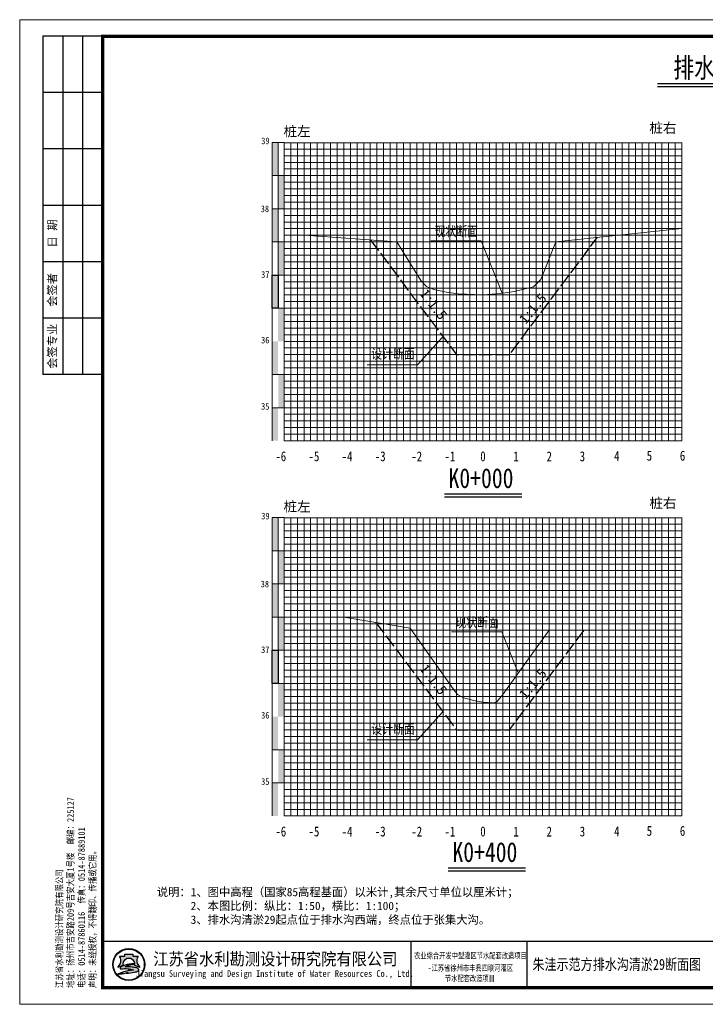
# Model space of a CAD drawing. Extents: x 464172 to 473094, y 3847158 to 3855433.
# Tile 95 of 98: x 471223 to 471430, y 3853735 to 3854032. Entities that reach past the tile are written whole.
import ezdxf
from ezdxf.enums import TextEntityAlignment as Align

# ---------------------------------------------------------------- set-up
doc = ezdxf.new("R2010")
doc.units = 0
doc.linetypes.add('4415', pattern=[5, 4, -1])
doc.layers.get('0').update_dxf_attribs({"linetype": 'CONTINUOUS'})
for name, color, linetype, lineweight in [('2', 61, 'CONTINUOUS', 30), ('3', 8, 'CONTINUOUS', 5), ('文字', 7, 'CONTINUOUS', 15)]:
    doc.layers.add(name, color=color, linetype=linetype, lineweight=lineweight)
for name, color, linetype in [('DIMTEX', 7, 'CONTINUOUS'), ('DMX', 1, 'CONTINUOUS'), ('断面', 7, 'CONTINUOUS')]:
    doc.layers.add(name, color=color, linetype=linetype)
doc.styles.add('-仿宋_GB2312', font='FangSong_GB2312.ttf')
doc.styles.add('STYLE2', font='txt', dxfattribs={"width": 0.8})
doc.styles.add('仿宋', font='FangSong_GB2312.ttf', dxfattribs={"width": 0.8})
doc.styles.add('仿宋体', font='FangSong_GB2312.ttf', dxfattribs={"width": 0.8})
doc.styles.add('宋体', font='txt')
doc.styles.add('等线体', font='simhei.ttf')

# ---------------------------------------------------------------- blocks, each defined once
blk = doc.blocks.new('TK')
h = blk.add_hatch(color=152)
h.dxf.hatch_style = 1
h.paths.add_polyline_path([(37.76634519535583, 12, 1), (28.08865389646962, 12, 1)])
h.paths.add_polyline_path([(37.60348109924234, 12, 1), (28.2515179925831, 12, 1)], flags=16)
h = blk.add_hatch(color=152)
h.dxf.hatch_style = 1
edge = h.paths.add_edge_path()
edge.add_arc((34.80941884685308, 9.57513306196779), 1.461698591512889, 43.31770961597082, 70.37003522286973)
edge.add_arc((33.42980450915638, 5.707128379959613), 5.568375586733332, 70.37003522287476, 84.52854590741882)
edge.add_arc((32.84297213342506, -0.4193509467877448), 11.72289597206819, 84.5285459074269, 95.17746754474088)
edge.add_arc((32.98455917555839, 9.871856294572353), 1.831337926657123, 111.7965680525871, 130.9174013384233, ccw=False)
edge.add_arc((34.88031159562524, 5.13131362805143), 6.936886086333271, 98.84274785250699, 111.79656805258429, ccw=False)
edge.add_arc((35.94667124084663, -1.723120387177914), 13.873772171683, 95.21036804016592, 98.84274785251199, ccw=False)
edge.add_ellipse((32.92749954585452, 12.29239219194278), major_axis=(-1.773815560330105, 0), ratio=0.8776980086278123, start_angle=172.6538623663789, end_angle=176.9129867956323)
edge.add_arc((34.51986391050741, 1.961408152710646), 10.24870363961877, 88.99992913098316, 98.52267106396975)
edge.add_arc((34.12653419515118, 4.586133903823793), 7.594670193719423, 98.5226710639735, 116.8491039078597)
edge.add_arc((31.25213164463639, 10.26438648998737), 1.230336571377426, 116.8491039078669, 139.2900683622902)
edge.add_arc((30.4676556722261, 10.93937889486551), 0.1954369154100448, 139.2900683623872, 263.050638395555)
edge.add_arc((30.65080526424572, 12.44199033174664), 1.70916902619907, 263.0506383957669, 272.136251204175)
edge.add_arc((31.81845295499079, -18.86063964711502), 29.61523112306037, 88.46268833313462, 92.13625120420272, ccw=False)
edge.add_arc((32.47617160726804, 5.646726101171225), 5.099041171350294, 68.07113774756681, 88.46268833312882, ccw=False)
edge.add_arc((36.58583429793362, -10.91731876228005), 21.4080615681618, 95.91294384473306, 98.79521578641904)
edge.add_arc((35.21854840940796, -2.080308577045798), 12.46590188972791, 98.79521578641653, 117.8496747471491)
edge.add_arc((93.71745628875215, -228.4932874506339), 245.9934265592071, 104.7703900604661, 105.15790668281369, ccw=False)
edge.add_line((31.00239690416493, 9.371353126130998), (30.1988762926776, 9.045501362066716))
edge.add_arc((51.56004769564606, -88.12407086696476), 99.48982566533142, 100.90627282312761, 102.39834375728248, ccw=False)
edge.add_line((32.73627937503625, 9.568770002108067), (32.12568198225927, 9.380185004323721))
edge.add_arc((29.81630978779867, 37.97211086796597), 28.68503833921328, 274.6177604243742, 279.6944367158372)
edge.add_arc((33.87653895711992, 14.20489681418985), 4.573507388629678, 279.694436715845, 287.6119267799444)
edge.add_arc((34.76080719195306, 11.41934212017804), 1.650966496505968, 287.6119267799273, 311.5140981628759)
edge.add_arc((35.67269695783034, 10.38914913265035), 0.2751610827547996, 311.5140981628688, 403.3177096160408)
edge = h.paths.add_edge_path()
edge.add_arc((37.34861352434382, 13.13700107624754), 2.066422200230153, 138.9741968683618, 204.1180883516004, ccw=False)
edge.add_line((35.78967558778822, 14.49339822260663), (34.09257231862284, 14.49339822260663))
edge.add_line((34.09257231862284, 14.49339822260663), (34.09257231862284, 15.08006279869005))
edge.add_line((34.09257231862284, 15.08006279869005), (31.76242677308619, 15.08006279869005))
edge.add_line((31.76242677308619, 15.08006279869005), (31.76242677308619, 14.49339822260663))
edge.add_line((31.76242677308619, 14.49339822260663), (30.06532350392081, 14.49339822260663))
edge.add_arc((28.50638556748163, 13.13700107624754), 2.066422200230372, -24.118088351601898, 41.0258031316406, ccw=False)
edge.add_arc((26.96985351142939, 13.82490731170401), 3.749914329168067, 314.34412131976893, 335.8819116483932, ccw=False)
edge.add_arc((28.92445619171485, 14.17747440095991), 3.106664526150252, 282.3877277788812, 290.1465811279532)
edge.add_arc((25.86021252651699, 22.52986678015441), 12.00340818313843, 290.1465811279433, 296.6495194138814)
edge.add_ellipse((32.92749954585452, 12.29239219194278), major_axis=(-1.773815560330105, 0), ratio=0.8776980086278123, start_angle=176.9129867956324, end_angle=378.37473811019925, ccw=False)
edge.add_ellipse((32.92749954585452, 12.29239219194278), major_axis=(-1.773815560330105, 0), ratio=0.8776980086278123, start_angle=172.653862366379, end_angle=176.9129867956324, ccw=False)
edge.add_ellipse((32.92749954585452, 12.29239219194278), major_axis=(-1.773815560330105, 0), ratio=0.8776980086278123, start_angle=161.6252618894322, end_angle=172.653862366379, ccw=False)
edge.add_arc((39.99478656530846, 22.52986678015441), 12.00340818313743, 243.3504805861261, 249.853418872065)
edge.add_arc((36.93054290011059, 14.17747440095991), 3.106664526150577, 249.8534188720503, 257.61227222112)
edge.add_arc((38.88514558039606, 13.82490731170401), 3.74991432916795, 204.1180883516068, 225.6558786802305, ccw=False)
at = {"lineweight": 0}
for p, q in [((0, 0), (0, 297)), ((0, 297), (420, 297)), ((420, 0), (0, 0))]:
    blk.add_line(p, q, dxfattribs=at)
for p, q in [((25, 292), (7, 292)), ((7, 292), (7, 190)), ((13, 292), (13, 190)), ((19, 292), (19, 190)), ((25, 275), (7, 275)), ((25, 258), (7, 258)), ((25, 241), (7, 241)), ((25, 224), (7, 224)), ((25, 207), (7, 207)), ((25, 190), (7, 190)), ((118, 19), (118, 5)), ((153, 19), (153, 5))]:
    blk.add_line(p, q)
at = {"lineweight": 0, "const_width": 1}
blk.add_lwpolyline([(25, 292), (415, 292), (415, 5), (25, 5)], close=True, dxfattribs=at)
at = {"lineweight": 0, "const_width": 0.4}
blk.add_lwpolyline([(415, 19), (25, 19)], dxfattribs=at)
at = {"color": 152}
for points in [[(31.24412181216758, 11.80161767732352, -0.02838203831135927), (29.99446309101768, 11.26089254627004, -0.03386732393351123), (29.59091690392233, 11.14313846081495, 0.09425397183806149), (30.39241989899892, 12.29262248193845, 0.2921547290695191), (30.06532350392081, 14.49339822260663), (31.76242677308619, 14.49339822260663), (31.76242677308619, 15.08006279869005), (34.09257231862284, 15.08006279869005), (34.09257231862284, 14.49339822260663), (35.78967558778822, 14.49339822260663, 0.29215472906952), (35.46257919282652, 12.29262248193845, 0.09425397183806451), (36.2640821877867, 11.14313846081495, -0.03386732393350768), (35.86053600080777, 11.26089254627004, -0.02838203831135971), (34.61087727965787, 11.80161767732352)], [(34.69874112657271, 12.20855064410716, 0.04157472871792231), (33.0009984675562, 12.09693843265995, 0.08013502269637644), (30.6964595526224, 11.36209164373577, 0.09823132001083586), (30.31951032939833, 11.06684867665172, 0.599439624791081), (30.44400935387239, 10.74537776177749, 0.03966424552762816), (30.71451621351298, 10.73400916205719, -0.01603031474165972), (32.61296833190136, 10.7439319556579, -0.08921046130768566), (34.38043466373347, 10.37684270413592, 0.01257694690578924), (33.31247064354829, 10.23900867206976, 0.08333285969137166), (29.39506013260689, 8.941746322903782, -0.001690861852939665), (31.00239690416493, 9.371353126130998), (30.1988762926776, 9.045501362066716, -0.006510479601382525), (32.73627937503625, 9.568770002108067), (32.12568198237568, 9.380185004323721, 0.02215480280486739), (34.64668864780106, 9.696699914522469, 0.03456031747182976), (35.26033732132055, 9.845760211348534, 0.1046726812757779), (35.85507491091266, 10.18311053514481, 0.4234638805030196), (35.87289335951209, 10.57792154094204, 0.1185893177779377), (35.30046801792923, 10.95188049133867, 0.06185687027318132), (33.96074808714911, 11.25013348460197, 0.04649815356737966), (31.78508714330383, 11.25571519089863, -0.08362449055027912), (32.30456102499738, 11.57226833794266, -0.05658197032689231), (33.81395195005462, 11.9857476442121, -0.01585057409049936), (34.68675527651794, 12.09332510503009)]]:
    blk.add_lwpolyline(points, format="xyb", dxfattribs=at)
for radius in [4.838845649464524, 4.675981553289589]:
    blk.add_circle((32.92749954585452, 12), radius, dxfattribs=at)
blk.add_arc((34.88031159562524, 5.13131362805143), 6.936886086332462, 98.84274785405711, 111.7965680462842, dxfattribs=at)
for start_param, end_param in [(2.820892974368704, 6.603884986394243), (3.013378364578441, 3.087714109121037)]:
    blk.add_ellipse((32.92749954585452, 12.29239219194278), major_axis=(-1.773815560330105, 0), ratio=0.8776980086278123, start_param=start_param, end_param=end_param, dxfattribs=at)
at = {"style": '宋体'}
for s, height, width, p in [('江苏省水利勘测设计研究院有限公司', 3.75, 0.9, (77.12731924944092, 13.75084589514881)), ('农业综合开发中型灌区节水配套改造项目', 1.8, 0.75, (136, 14.74047347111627)), ('-江苏省徐州市丰县四联河灌区', 1.8, 0.75, (136, 11.02926161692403)), ('Jiangsu Surveying and Design Institute of Water Resources Co., Ltd.', 2, 0.8, (76.9551912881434, 9.01340379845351)), ('节水配套改造项目', 1.8, 0.75, (135.8399052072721, 7.880905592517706))]:
    blk.add_text(s, height=height, dxfattribs=dict(at, width=width)).set_placement(p, align=Align.MIDDLE)
at = {"rotation": 90}
for s, insert, char_height, attachment_point, style in [('日 期', (10, 232.5), 2.5, 5, '宋体'), ('会签者', (10, 215.5), 2.5, 5, '宋体'), ('会签专业', (10, 198.5), 2.5, 5, '宋体'), ('江苏省水利勘测设计研究院有限公司\\P地址：扬州市吉安路209号吉安大厦1号楼  邮编：225127\\P电话：0514-87860116  传真：0514-87889101\\P声明：未经授权，不得翻印、传播或它用。', (23.29513194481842, 4.918324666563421), 2, 7, '仿宋')]:
    blk.add_mtext(s, dxfattribs=dict(at, insert=insert, char_height=char_height, attachment_point=attachment_point, style=style))

msp = doc.modelspace()

# ---------------------------------------------------------------- hatches: boundary and pattern name
at = {"linetype": 'Continuous'}
for points in [[(471299.5492075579, 3853995.29161377), (471301.3492075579, 3853995.29161377), (471301.3492075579, 3853985.29161377), (471299.5492075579, 3853985.29161377)], [(471301.3492075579, 3853985.29161377), (471303.149207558, 3853985.29161377), (471303.149207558, 3853975.29161377), (471301.3492075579, 3853975.29161377)], [(471299.5492075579, 3853975.29161377), (471301.3492075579, 3853975.29161377), (471301.3492075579, 3853965.29161377), (471299.5492075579, 3853965.29161377)], [(471301.3492075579, 3853965.29161377), (471303.149207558, 3853965.29161377), (471303.149207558, 3853955.29161377), (471301.3492075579, 3853955.29161377)], [(471299.5492075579, 3853955.29161377), (471301.3492075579, 3853955.29161377), (471301.3492075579, 3853945.29161377), (471299.5492075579, 3853945.29161377)], [(471301.3492075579, 3853945.29161377), (471303.149207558, 3853945.29161377), (471303.149207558, 3853935.29161377), (471301.3492075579, 3853935.29161377)], [(471299.5492075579, 3853935.29161377), (471301.3492075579, 3853935.29161377), (471301.3492075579, 3853925.29161377), (471299.5492075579, 3853925.29161377)], [(471301.3555683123, 3853925.316338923), (471303.1555683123, 3853925.316338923), (471303.1555683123, 3853915.316338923), (471301.3555683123, 3853915.316338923)], [(471299.5492075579, 3853915.287549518), (471301.3492075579, 3853915.287549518), (471301.3492075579, 3853905.287549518), (471299.5492075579, 3853905.287549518)], [(471299.5492075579, 3853882.128739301), (471301.3492075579, 3853882.128739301), (471301.3492075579, 3853872.128739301), (471299.5492075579, 3853872.128739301)], [(471301.3492075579, 3853872.128739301), (471303.149207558, 3853872.128739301), (471303.149207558, 3853862.128739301), (471301.3492075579, 3853862.128739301)], [(471299.5492075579, 3853862.128739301), (471301.3492075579, 3853862.128739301), (471301.3492075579, 3853852.128739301), (471299.5492075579, 3853852.128739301)], [(471301.3492075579, 3853852.128739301), (471303.149207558, 3853852.128739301), (471303.149207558, 3853842.128739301), (471301.3492075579, 3853842.128739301)], [(471299.5492075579, 3853842.128739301), (471301.3492075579, 3853842.128739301), (471301.3492075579, 3853832.128739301), (471299.5492075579, 3853832.128739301)], [(471301.3492075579, 3853832.128739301), (471303.149207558, 3853832.128739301), (471303.149207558, 3853822.128739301), (471301.3492075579, 3853822.128739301)], [(471299.5492075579, 3853822.128739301), (471301.3492075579, 3853822.128739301), (471301.3492075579, 3853812.128739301), (471299.5492075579, 3853812.128739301)], [(471301.3555683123, 3853812.153464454), (471303.1555683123, 3853812.153464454), (471303.1555683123, 3853802.153464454), (471301.3555683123, 3853802.153464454)], [(471299.5492075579, 3853802.124675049), (471301.3492075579, 3853802.124675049), (471301.3492075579, 3853792.124675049), (471299.5492075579, 3853792.124675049)]]:
    msp.add_hatch(color=7, dxfattribs=at).paths.add_polyline_path(points)

# ---------------------------------------------------------------- linework, layer by layer
at = {"color": 1, "linetype": '4415', "lineweight": 30, "flags": 128}
for points in [[(471329.2246792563, 3853965.857651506), (471355.149207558, 3853931.29161377), (471371.1492075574, 3853931.29161377), (471397.6349218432, 3853966.605899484)], [(471330.8590717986, 3853850.51558698), (471355.149207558, 3853818.128739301), (471371.1492075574, 3853818.128739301), (471393.6492075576, 3853848.128739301)]]:
    msp.add_lwpolyline(points, dxfattribs=at)
at = {"linetype": 'Continuous', "lineweight": 20, "flags": 128}
for points in [[(471368.9223848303, 3853949.866594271), (471362.5764469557, 3853965.641624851), (471347.425057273, 3853965.615312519)], [(471350.9350518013, 3853936.572218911), (471343.3648900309, 3853928.237761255), (471328.2135003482, 3853928.211448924)], [(471373.8015523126, 3853835.276805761), (471368.8032696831, 3853847.701771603), (471353.6518800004, 3853847.675459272)], [(471350.9350518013, 3853823.409344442), (471343.3648900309, 3853815.074886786), (471328.2135003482, 3853815.048574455)]]:
    msp.add_lwpolyline(points, dxfattribs=at)
at = {"linetype": 'Continuous', "flags": 128}
for points in [[(471299.5492075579, 3853955.29161377), (471301.3492075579, 3853955.29161377), (471301.3492075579, 3853945.29161377), (471299.5492075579, 3853945.29161377)], [(471299.5492075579, 3853842.128739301), (471301.3492075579, 3853842.128739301), (471301.3492075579, 3853832.128739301), (471299.5492075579, 3853832.128739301)]]:
    msp.add_lwpolyline(points, close=True, dxfattribs=at)
at = {"layer": '2', "color": 7, "lineweight": 15}
for points in [[(471303.1492075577, 3853995.225513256), (471423.1492075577, 3853995.225513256)], [(471313.1492075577, 3853995.29161377), (471313.1492075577, 3853905.29161377)], [(471323.1492075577, 3853995.29161377), (471323.1492075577, 3853905.29161377)], [(471333.1492075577, 3853995.29161377), (471333.1492075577, 3853905.29161377)], [(471343.1492075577, 3853995.29161377), (471343.1492075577, 3853905.29161377)], [(471373.1492075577, 3853995.29161377), (471373.1492075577, 3853905.29161377)], [(471383.1492075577, 3853995.29161377), (471383.1492075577, 3853905.29161377)], [(471393.1492075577, 3853995.29161377), (471393.1492075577, 3853905.29161377)], [(471403.1492075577, 3853995.29161377), (471403.1492075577, 3853905.29161377)], [(471413.1492075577, 3853995.29161377), (471413.1492075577, 3853905.29161377)], [(471423.1492075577, 3853995.29161377), (471423.1492075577, 3853905.29161377)], [(471303.1492075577, 3853985.29161377), (471423.1492075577, 3853985.29161377)], [(471303.1492075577, 3853975.29161377), (471423.1492075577, 3853975.29161377)], [(471303.1492075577, 3853965.29161377), (471423.1492075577, 3853965.29161377)], [(471303.1492075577, 3853955.29161377), (471423.1492075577, 3853955.29161377)], [(471303.1492075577, 3853935.29161377), (471423.1492075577, 3853935.29161377)], [(471303.1492075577, 3853905.29161377), (471423.1492075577, 3853905.29161377)], [(471303.1492075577, 3853882.062638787), (471423.1492075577, 3853882.062638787)], [(471313.1492075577, 3853882.128739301), (471313.1492075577, 3853792.128739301)], [(471323.1492075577, 3853882.128739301), (471323.1492075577, 3853792.128739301)], [(471333.1492075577, 3853882.128739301), (471333.1492075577, 3853792.128739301)], [(471343.1492075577, 3853882.128739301), (471343.1492075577, 3853792.128739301)], [(471373.1492075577, 3853882.128739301), (471373.1492075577, 3853792.128739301)], [(471383.1492075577, 3853882.128739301), (471383.1492075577, 3853792.128739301)], [(471393.1492075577, 3853882.128739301), (471393.1492075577, 3853792.128739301)], [(471403.1492075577, 3853882.128739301), (471403.1492075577, 3853792.128739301)], [(471413.1492075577, 3853882.128739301), (471413.1492075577, 3853792.128739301)], [(471423.1492075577, 3853882.128739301), (471423.1492075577, 3853792.128739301)], [(471303.1492075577, 3853872.128739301), (471423.1492075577, 3853872.128739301)], [(471303.1492075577, 3853862.128739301), (471423.1492075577, 3853862.128739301)], [(471303.1492075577, 3853852.128739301), (471423.1492075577, 3853852.128739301)], [(471303.1492075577, 3853842.128739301), (471423.1492075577, 3853842.128739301)], [(471303.1492075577, 3853822.128739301), (471423.1492075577, 3853822.128739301)], [(471303.1492075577, 3853792.128739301), (471423.1492075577, 3853792.128739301)]]:
    msp.add_lwpolyline(points, dxfattribs=at)
at = {"layer": '2', "color": 3, "lineweight": 15}
for points in [[(471363.1492075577, 3853995.29161377), (471363.1492075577, 3853905.29161377)], [(471363.1492075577, 3853882.128739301), (471363.1492075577, 3853792.128739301)]]:
    msp.add_lwpolyline(points, dxfattribs=at)
at = {"layer": '2', "color": 7, "lineweight": 15, "flags": 128}
for points in [[(471303.1492075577, 3853945.29161377), (471423.1492075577, 3853945.29161377)], [(471303.1492075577, 3853832.128739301), (471423.1492075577, 3853832.128739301)]]:
    msp.add_lwpolyline(points, dxfattribs=at)
at = {"layer": '2', "color": 0, "lineweight": 15}
for points in [[(471303.1492075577, 3853925.29161377), (471423.1492075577, 3853925.29161377)], [(471303.1492075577, 3853915.29161377), (471423.1492075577, 3853915.29161377)], [(471303.1492075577, 3853812.128739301), (471423.1492075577, 3853812.128739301)], [(471303.1492075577, 3853802.128739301), (471423.1492075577, 3853802.128739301)]]:
    msp.add_lwpolyline(points, dxfattribs=at)
at = {"layer": '3', "lineweight": 5}
for points in [[(471305.1492075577, 3853995.29161377), (471305.1492075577, 3853905.29161377)], [(471307.1492075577, 3853995.29161377), (471307.1492075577, 3853905.29161377)], [(471309.1492075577, 3853995.29161377), (471309.1492075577, 3853905.29161377)], [(471311.1492075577, 3853995.29161377), (471311.1492075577, 3853905.29161377)], [(471315.1492075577, 3853995.29161377), (471315.1492075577, 3853905.29161377)], [(471317.1492075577, 3853995.29161377), (471317.1492075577, 3853905.29161377)], [(471319.1492075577, 3853995.29161377), (471319.1492075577, 3853905.29161377)], [(471321.1492075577, 3853995.29161377), (471321.1492075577, 3853905.29161377)], [(471325.1492075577, 3853995.29161377), (471325.1492075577, 3853905.29161377)], [(471327.1492075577, 3853995.29161377), (471327.1492075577, 3853905.29161377)], [(471329.1492075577, 3853995.29161377), (471329.1492075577, 3853905.29161377)], [(471331.1492075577, 3853995.29161377), (471331.1492075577, 3853905.29161377)], [(471335.1492075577, 3853995.29161377), (471335.1492075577, 3853905.29161377)], [(471337.1492075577, 3853995.29161377), (471337.1492075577, 3853905.29161377)], [(471339.1492075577, 3853995.29161377), (471339.1492075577, 3853905.29161377)], [(471341.1492075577, 3853995.29161377), (471341.1492075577, 3853905.29161377)], [(471345.1492075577, 3853995.29161377), (471345.1492075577, 3853905.29161377)], [(471347.1492075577, 3853995.29161377), (471347.1492075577, 3853905.29161377)], [(471349.1492075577, 3853995.29161377), (471349.1492075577, 3853905.29161377)], [(471351.1492075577, 3853995.29161377), (471351.1492075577, 3853905.29161377)], [(471355.1492075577, 3853995.29161377), (471355.1492075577, 3853905.29161377)], [(471357.1492075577, 3853995.29161377), (471357.1492075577, 3853905.29161377)], [(471359.1492075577, 3853995.29161377), (471359.1492075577, 3853905.29161377)], [(471361.1492075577, 3853995.29161377), (471361.1492075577, 3853905.29161377)], [(471365.1492075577, 3853995.29161377), (471365.1492075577, 3853905.29161377)], [(471367.1492075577, 3853995.29161377), (471367.1492075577, 3853905.29161377)], [(471369.1492075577, 3853995.29161377), (471369.1492075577, 3853905.29161377)], [(471371.1492075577, 3853995.29161377), (471371.1492075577, 3853905.29161377)], [(471375.1492075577, 3853995.29161377), (471375.1492075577, 3853905.29161377)], [(471377.1492075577, 3853995.29161377), (471377.1492075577, 3853905.29161377)], [(471379.1492075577, 3853995.29161377), (471379.1492075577, 3853905.29161377)], [(471381.1492075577, 3853995.29161377), (471381.1492075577, 3853905.29161377)], [(471385.1492075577, 3853995.29161377), (471385.1492075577, 3853905.29161377)], [(471387.1492075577, 3853995.29161377), (471387.1492075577, 3853905.29161377)], [(471389.1492075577, 3853995.29161377), (471389.1492075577, 3853905.29161377)], [(471391.1492075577, 3853995.29161377), (471391.1492075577, 3853905.29161377)], [(471395.1492075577, 3853995.29161377), (471395.1492075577, 3853905.29161377)], [(471397.1492075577, 3853995.29161377), (471397.1492075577, 3853905.29161377)], [(471399.1492075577, 3853995.29161377), (471399.1492075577, 3853905.29161377)], [(471401.1492075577, 3853995.29161377), (471401.1492075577, 3853905.29161377)], [(471405.1492075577, 3853995.29161377), (471405.1492075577, 3853905.29161377)], [(471407.1492075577, 3853995.29161377), (471407.1492075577, 3853905.29161377)], [(471409.1492075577, 3853995.29161377), (471409.1492075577, 3853905.29161377)], [(471411.1492075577, 3853995.29161377), (471411.1492075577, 3853905.29161377)], [(471415.1492075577, 3853995.29161377), (471415.1492075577, 3853905.29161377)], [(471417.1492075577, 3853995.29161377), (471417.1492075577, 3853905.29161377)], [(471419.1492075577, 3853995.29161377), (471419.1492075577, 3853905.29161377)], [(471421.1492075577, 3853995.29161377), (471421.1492075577, 3853905.29161377)], [(471303.1492075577, 3853993.29161377), (471423.1492075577, 3853993.29161377)], [(471303.1492075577, 3853991.29161377), (471423.1492075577, 3853991.29161377)], [(471303.1492075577, 3853989.29161377), (471423.1492075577, 3853989.29161377)], [(471303.1492075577, 3853987.29161377), (471423.1492075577, 3853987.29161377)], [(471303.1492075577, 3853983.29161377), (471423.1492075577, 3853983.29161377)], [(471303.1492075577, 3853981.29161377), (471423.1492075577, 3853981.29161377)], [(471303.1492075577, 3853979.29161377), (471423.1492075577, 3853979.29161377)], [(471303.1492075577, 3853977.29161377), (471423.1492075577, 3853977.29161377)], [(471303.1492075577, 3853973.29161377), (471423.1492075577, 3853973.29161377)], [(471303.1492075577, 3853971.29161377), (471423.1492075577, 3853971.29161377)], [(471303.1492075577, 3853969.29161377), (471423.1492075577, 3853969.29161377)], [(471303.1492075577, 3853967.29161377), (471423.1492075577, 3853967.29161377)], [(471303.1492075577, 3853963.29161377), (471423.1492075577, 3853963.29161377)], [(471303.1492075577, 3853961.29161377), (471423.1492075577, 3853961.29161377)], [(471303.1492075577, 3853959.29161377), (471423.1492075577, 3853959.29161377)], [(471303.1492075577, 3853957.29161377), (471423.1492075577, 3853957.29161377)], [(471303.1492075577, 3853953.29161377), (471423.1492075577, 3853953.29161377)], [(471303.1492075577, 3853951.29161377), (471423.1492075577, 3853951.29161377)], [(471303.1492075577, 3853949.29161377), (471423.1492075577, 3853949.29161377)], [(471303.1492075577, 3853947.29161377), (471423.1492075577, 3853947.29161377)], [(471303.1492075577, 3853943.29161377), (471423.1492075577, 3853943.29161377)], [(471303.1492075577, 3853941.29161377), (471423.1492075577, 3853941.29161377)], [(471303.1492075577, 3853939.29161377), (471423.1492075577, 3853939.29161377)], [(471303.1492075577, 3853937.29161377), (471423.1492075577, 3853937.29161377)], [(471303.1492075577, 3853933.29161377), (471423.1492075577, 3853933.29161377)], [(471303.1492075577, 3853931.29161377), (471423.1492075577, 3853931.29161377)], [(471303.1492075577, 3853929.29161377), (471423.1492075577, 3853929.29161377)], [(471303.1492075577, 3853927.29161377), (471423.1492075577, 3853927.29161377)], [(471303.1492075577, 3853923.29161377), (471423.1492075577, 3853923.29161377)], [(471303.1492075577, 3853921.29161377), (471423.1492075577, 3853921.29161377)], [(471303.1492075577, 3853919.29161377), (471423.1492075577, 3853919.29161377)], [(471303.1492075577, 3853917.29161377), (471423.1492075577, 3853917.29161377)], [(471303.1492075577, 3853913.29161377), (471423.1492075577, 3853913.29161377)], [(471303.1492075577, 3853911.29161377), (471423.1492075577, 3853911.29161377)], [(471303.1492075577, 3853909.29161377), (471423.1492075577, 3853909.29161377)], [(471303.1492075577, 3853907.29161377), (471423.1492075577, 3853907.29161377)], [(471305.1492075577, 3853882.128739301), (471305.1492075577, 3853792.128739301)], [(471307.1492075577, 3853882.128739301), (471307.1492075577, 3853792.128739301)], [(471309.1492075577, 3853882.128739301), (471309.1492075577, 3853792.128739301)], [(471311.1492075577, 3853882.128739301), (471311.1492075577, 3853792.128739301)], [(471315.1492075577, 3853882.128739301), (471315.1492075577, 3853792.128739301)], [(471317.1492075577, 3853882.128739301), (471317.1492075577, 3853792.128739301)], [(471319.1492075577, 3853882.128739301), (471319.1492075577, 3853792.128739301)], [(471321.1492075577, 3853882.128739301), (471321.1492075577, 3853792.128739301)], [(471325.1492075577, 3853882.128739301), (471325.1492075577, 3853792.128739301)], [(471327.1492075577, 3853882.128739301), (471327.1492075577, 3853792.128739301)], [(471329.1492075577, 3853882.128739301), (471329.1492075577, 3853792.128739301)], [(471331.1492075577, 3853882.128739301), (471331.1492075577, 3853792.128739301)], [(471335.1492075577, 3853882.128739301), (471335.1492075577, 3853792.128739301)], [(471337.1492075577, 3853882.128739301), (471337.1492075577, 3853792.128739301)], [(471339.1492075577, 3853882.128739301), (471339.1492075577, 3853792.128739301)], [(471341.1492075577, 3853882.128739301), (471341.1492075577, 3853792.128739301)], [(471345.1492075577, 3853882.128739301), (471345.1492075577, 3853792.128739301)], [(471347.1492075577, 3853882.128739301), (471347.1492075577, 3853792.128739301)], [(471349.1492075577, 3853882.128739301), (471349.1492075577, 3853792.128739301)], [(471351.1492075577, 3853882.128739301), (471351.1492075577, 3853792.128739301)], [(471355.1492075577, 3853882.128739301), (471355.1492075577, 3853792.128739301)], [(471357.1492075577, 3853882.128739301), (471357.1492075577, 3853792.128739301)], [(471359.1492075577, 3853882.128739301), (471359.1492075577, 3853792.128739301)], [(471361.1492075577, 3853882.128739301), (471361.1492075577, 3853792.128739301)], [(471365.1492075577, 3853882.128739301), (471365.1492075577, 3853792.128739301)], [(471367.1492075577, 3853882.128739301), (471367.1492075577, 3853792.128739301)], [(471369.1492075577, 3853882.128739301), (471369.1492075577, 3853792.128739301)], [(471371.1492075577, 3853882.128739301), (471371.1492075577, 3853792.128739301)], [(471375.1492075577, 3853882.128739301), (471375.1492075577, 3853792.128739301)], [(471377.1492075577, 3853882.128739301), (471377.1492075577, 3853792.128739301)], [(471379.1492075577, 3853882.128739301), (471379.1492075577, 3853792.128739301)], [(471381.1492075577, 3853882.128739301), (471381.1492075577, 3853792.128739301)], [(471385.1492075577, 3853882.128739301), (471385.1492075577, 3853792.128739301)], [(471387.1492075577, 3853882.128739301), (471387.1492075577, 3853792.128739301)], [(471389.1492075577, 3853882.128739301), (471389.1492075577, 3853792.128739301)], [(471391.1492075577, 3853882.128739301), (471391.1492075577, 3853792.128739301)], [(471395.1492075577, 3853882.128739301), (471395.1492075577, 3853792.128739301)], [(471397.1492075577, 3853882.128739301), (471397.1492075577, 3853792.128739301)], [(471399.1492075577, 3853882.128739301), (471399.1492075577, 3853792.128739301)], [(471401.1492075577, 3853882.128739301), (471401.1492075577, 3853792.128739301)], [(471405.1492075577, 3853882.128739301), (471405.1492075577, 3853792.128739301)], [(471407.1492075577, 3853882.128739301), (471407.1492075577, 3853792.128739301)], [(471409.1492075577, 3853882.128739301), (471409.1492075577, 3853792.128739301)], [(471411.1492075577, 3853882.128739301), (471411.1492075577, 3853792.128739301)], [(471415.1492075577, 3853882.128739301), (471415.1492075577, 3853792.128739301)], [(471417.1492075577, 3853882.128739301), (471417.1492075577, 3853792.128739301)], [(471419.1492075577, 3853882.128739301), (471419.1492075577, 3853792.128739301)], [(471421.1492075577, 3853882.128739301), (471421.1492075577, 3853792.128739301)], [(471303.1492075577, 3853880.128739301), (471423.1492075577, 3853880.128739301)], [(471303.1492075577, 3853878.128739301), (471423.1492075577, 3853878.128739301)], [(471303.1492075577, 3853876.128739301), (471423.1492075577, 3853876.128739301)], [(471303.1492075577, 3853874.128739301), (471423.1492075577, 3853874.128739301)], [(471303.1492075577, 3853870.128739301), (471423.1492075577, 3853870.128739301)], [(471303.1492075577, 3853868.128739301), (471423.1492075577, 3853868.128739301)], [(471303.1492075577, 3853866.128739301), (471423.1492075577, 3853866.128739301)], [(471303.1492075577, 3853864.128739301), (471423.1492075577, 3853864.128739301)], [(471303.1492075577, 3853860.128739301), (471423.1492075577, 3853860.128739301)], [(471303.1492075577, 3853858.128739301), (471423.1492075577, 3853858.128739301)], [(471303.1492075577, 3853856.128739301), (471423.1492075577, 3853856.128739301)], [(471303.1492075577, 3853854.128739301), (471423.1492075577, 3853854.128739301)], [(471303.1492075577, 3853850.128739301), (471423.1492075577, 3853850.128739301)], [(471303.1492075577, 3853848.128739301), (471423.1492075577, 3853848.128739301)], [(471303.1492075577, 3853846.128739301), (471423.1492075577, 3853846.128739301)], [(471303.1492075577, 3853844.128739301), (471423.1492075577, 3853844.128739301)], [(471303.1492075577, 3853840.128739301), (471423.1492075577, 3853840.128739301)], [(471303.1492075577, 3853838.128739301), (471423.1492075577, 3853838.128739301)], [(471303.1492075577, 3853836.128739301), (471423.1492075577, 3853836.128739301)], [(471303.1492075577, 3853834.128739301), (471423.1492075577, 3853834.128739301)], [(471303.1492075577, 3853830.128739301), (471423.1492075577, 3853830.128739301)], [(471303.1492075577, 3853828.128739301), (471423.1492075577, 3853828.128739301)], [(471303.1492075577, 3853826.128739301), (471423.1492075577, 3853826.128739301)], [(471303.1492075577, 3853824.128739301), (471423.1492075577, 3853824.128739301)], [(471303.1492075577, 3853820.128739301), (471423.1492075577, 3853820.128739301)], [(471303.1492075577, 3853818.128739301), (471423.1492075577, 3853818.128739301)], [(471303.1492075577, 3853816.128739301), (471423.1492075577, 3853816.128739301)], [(471303.1492075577, 3853814.128739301), (471423.1492075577, 3853814.128739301)], [(471303.1492075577, 3853810.128739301), (471423.1492075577, 3853810.128739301)], [(471303.1492075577, 3853808.128739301), (471423.1492075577, 3853808.128739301)], [(471303.1492075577, 3853806.128739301), (471423.1492075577, 3853806.128739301)], [(471303.1492075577, 3853804.128739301), (471423.1492075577, 3853804.128739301)], [(471303.1492075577, 3853800.128739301), (471423.1492075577, 3853800.128739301)], [(471303.1492075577, 3853798.128739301), (471423.1492075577, 3853798.128739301)], [(471303.1492075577, 3853796.128739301), (471423.1492075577, 3853796.128739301)], [(471303.1492075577, 3853794.128739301), (471423.1492075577, 3853794.128739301)]]:
    msp.add_lwpolyline(points, dxfattribs=at)
at = {"layer": '3', "color": 0, "lineweight": 5}
for points in [[(471353.1492075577, 3853995.29161377), (471353.1492075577, 3853905.29161377)], [(471299.5492075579, 3853925.29161377), (471423.1492075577, 3853925.29161377)], [(471299.5492075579, 3853915.29161377), (471423.1492075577, 3853915.29161377)], [(471353.1492075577, 3853882.128739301), (471353.1492075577, 3853792.128739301)], [(471299.5492075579, 3853812.128739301), (471423.1492075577, 3853812.128739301)], [(471299.5492075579, 3853802.128739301), (471423.1492075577, 3853802.128739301)]]:
    msp.add_lwpolyline(points, dxfattribs=at)
at = {"layer": 'DIMTEX', "linetype": 'Continuous'}
for p, q in [((471415.8158197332, 3854012.141603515), (471487.1074948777, 3854012.141603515)), ((471351.4920727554, 3853888.353957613), (471374.8371580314, 3853888.353957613)), ((471352.6584723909, 3853775.551942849), (471376.0035576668, 3853775.551942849))]:
    msp.add_line(p, q, dxfattribs=at)
at = {"layer": 'DIMTEX', "color": 1, "linetype": 'Continuous'}
for p, q in [((471415.8363125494, 3854013.104045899), (471487.1074948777, 3854013.104045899)), ((471351.5125645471, 3853889.316351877), (471374.8371580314, 3853889.316351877)), ((471352.6789641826, 3853776.514337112), (471376.0035576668, 3853776.514337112))]:
    msp.add_line(p, q, dxfattribs=at)
at = {"layer": 'DMX', "color": 7, "linetype": 'Continuous', "lineweight": 15, "flags": 128}
for points in [[(471309.1492075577, 3853967.29161377), (471337.1492075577, 3853965.29161377), (471344.4008604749, 3853953.617618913), (471346.0943008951, 3853951.886600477), (471348.3513864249, 3853950.902553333), (471352.1641324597, 3853950.109990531), (471355.6261659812, 3853949.649881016), (471363.1492075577, 3853949.29161377), (471368.5824882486, 3853949.71918011), (471372.5455396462, 3853950.373874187), (471378.3523368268, 3853951.712988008), (471380.5868765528, 3853953.974691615), (471385.1492075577, 3853965.29161377), (471423.1492075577, 3853969.29161377)], [(471321.1492075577, 3853852.128739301), (471341.1492075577, 3853848.80603101), (471354.1505298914, 3853830.454744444), (471355.5052822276, 3853828.723726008), (471357.3109506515, 3853827.739678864), (471360.3611474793, 3853826.947116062), (471363.1307742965, 3853826.487006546), (471366.4146501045, 3853826.291522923)], [(471366.4146501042, 3853826.291522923), (471367.311710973, 3853826.550113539), (471369.0993427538, 3853828.811817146), (471383.1492075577, 3853848.128739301), (471405.1492075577, 3853848.128739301)]]:
    msp.add_lwpolyline(points, dxfattribs=at)
at = {"layer": '断面', "color": 3, "lineweight": 15}
for points in [[(471303.1492075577, 3853995.29161377), (471299.5492075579, 3853995.29161377)], [(471299.5492075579, 3853995.29161377), (471299.5492075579, 3853905.29161377)], [(471301.3492075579, 3853995.29161377), (471301.3492075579, 3853945.29161377)], [(471303.1492075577, 3853995.29161377), (471303.1492075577, 3853905.29161377)], [(471303.1492075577, 3853985.29161377), (471299.5492075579, 3853985.29161377)], [(471303.1492075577, 3853975.29161377), (471299.5492075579, 3853975.29161377)], [(471303.1492075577, 3853965.29161377), (471299.5492075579, 3853965.29161377)], [(471303.1492075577, 3853955.29161377), (471299.5492075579, 3853955.29161377)], [(471299.5492075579, 3853945.29161377), (471303.1492075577, 3853945.29161377)], [(471303.1492075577, 3853882.128739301), (471299.5492075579, 3853882.128739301)], [(471299.5492075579, 3853882.128739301), (471299.5492075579, 3853792.128739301)], [(471301.3492075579, 3853882.128739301), (471301.3492075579, 3853832.128739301)], [(471303.1492075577, 3853882.128739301), (471303.1492075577, 3853792.128739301)], [(471303.1492075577, 3853872.128739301), (471299.5492075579, 3853872.128739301)], [(471303.1492075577, 3853862.128739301), (471299.5492075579, 3853862.128739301)], [(471303.1492075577, 3853852.128739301), (471299.5492075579, 3853852.128739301)], [(471303.1492075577, 3853842.128739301), (471299.5492075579, 3853842.128739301)], [(471299.5492075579, 3853832.128739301), (471303.1492075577, 3853832.128739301)]]:
    msp.add_lwpolyline(points, dxfattribs=at)
at = {"layer": '断面', "color": 7, "lineweight": 15}
for points in [[(471303.1492075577, 3853945.29161377), (471423.1492075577, 3853945.29161377)], [(471303.1492075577, 3853832.128739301), (471423.1492075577, 3853832.128739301)]]:
    msp.add_lwpolyline(points, dxfattribs=at)

# ---------------------------------------------------------------- block references
at = {"layer": '断面'}
msp.add_blockref('TK', (471223.36593485, 3853735.320539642), dxfattribs=at)

# ---------------------------------------------------------------- texts
at = {"style": '等线体'}
for s, p in [('桩左', (471302.9759882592, 3853997.127063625)), ('桩右', (471413.3509123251, 3853998.171245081)), ('桩左', (471302.9759882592, 3853883.964189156)), ('桩右', (471413.3509123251, 3853885.008370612))]:
    msp.add_text(s, height=3, dxfattribs=at).set_placement(p)
at = {"linetype": 'Continuous', "char_height": 3, "width": 37.93252298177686, "attachment_point": 1, "style": '仿宋体'}
for s, insert in [('现状断面', (471348.5639117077, 3853969.990263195)), ('设计断面', (471329.4375452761, 3853933.083392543)), ('现状断面', (471354.7907344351, 3853852.050409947)), ('设计断面', (471329.4375452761, 3853819.920518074))]:
    msp.add_mtext(s, dxfattribs=dict(at, insert=insert))
at = {"insert": (471264.7453852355, 3853770.424067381), "char_height": 2.5, "attachment_point": 1, "style": '仿宋体'}
msp.add_mtext('{\\W1;说明：1、图中高程（国家85高程基面）以米计,其余尺寸单位以厘米计；\\P      2、本图比例：纵比：1:50，横比：1:100；\\P      3、排水沟清淤29起点位于排水沟西端，终点位于张集大沟。 }', dxfattribs=at)
at = {"layer": 'DIMTEX', "linetype": 'Continuous', "style": 'STYLE2', "width": 0.8}
for s, height, p in [('排水沟清淤29断面图', 6.000299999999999, (471420.5912960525, 3854014.829766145)), ('K0+000', 6, (471352.7587721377, 3853891.041985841)), ('K0+400', 6, (471353.9251717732, 3853778.239971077))]:
    msp.add_text(s, height=height, dxfattribs=at).set_placement(p)
at = {"layer": '文字', "color": 7, "style": '-仿宋_GB2312', "width": 0.8}
msp.add_text('朱洼示范方排水沟清淤29断面图', height=3.332746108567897, dxfattribs=at).set_placement((471378.0677264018, 3853745.699511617))
at = {"layer": '断面', "color": 7, "style": '等线体', "width": 0.8}
for s, p in [('39', (471296.2476104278, 3853994.168095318)), ('38', (471296.0960193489, 3853973.658083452)), ('37', (471296.2125705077, 3853953.843681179)), ('36', (471296.2125705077, 3853934.08727725)), ('35', (471296.2125705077, 3853914.08727725)), ('39', (471296.2476104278, 3853881.005220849)), ('38', (471296.0960193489, 3853860.495208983)), ('37', (471296.2125705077, 3853840.68080671)), ('36', (471296.2125705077, 3853820.924402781)), ('35', (471296.2125705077, 3853800.924402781))]:
    msp.add_text(s, height=2, dxfattribs=at).set_placement(p, align=Align.BOTTOM_LEFT)
at = {"layer": '断面', "color": 7, "style": '仿宋体'}
for rotation, p in [(307.8423377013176, (471348.2214192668, 3853946.462192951)), (50.19763166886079, (471378.1901024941, 3853945.193957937)), (307.8423377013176, (471348.2214192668, 3853833.299318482)), (50.19763166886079, (471378.1901024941, 3853832.031083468))]:
    msp.add_text('1:1.5', height=3, rotation=rotation, dxfattribs=at).set_placement(p, align=Align.MIDDLE)
at = {"layer": '断面', "color": 7, "style": '等线体', "width": 0.8}
for s, p in [('-6', (471302.1391039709, 3853900.598807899)), ('-5', (471312.1391039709, 3853900.598807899)), ('-4', (471322.1391039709, 3853900.598807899)), ('-3', (471332.1391039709, 3853900.598807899)), ('-2', (471343.149207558, 3853900.598807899)), ('-1', (471353.149207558, 3853900.598807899)), ('0', (471363.149207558, 3853900.598807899)), ('1', (471373.149207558, 3853900.598807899)), ('2', (471383.149207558, 3853900.598807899)), ('3', (471393.149207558, 3853900.598807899)), ('4', (471403.5389809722, 3853900.689113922)), ('5', (471413.3582349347, 3853900.779419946)), ('6', (471423.3582349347, 3853900.779419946)), ('-6', (471302.1391039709, 3853787.43593343)), ('-5', (471312.1391039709, 3853787.43593343)), ('-4', (471322.1391039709, 3853787.43593343)), ('-3', (471332.1391039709, 3853787.43593343)), ('-2', (471343.149207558, 3853787.43593343)), ('-1', (471353.149207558, 3853787.43593343)), ('0', (471363.149207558, 3853787.43593343)), ('1', (471373.149207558, 3853787.43593343)), ('2', (471383.149207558, 3853787.43593343)), ('3', (471393.149207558, 3853787.43593343)), ('4', (471403.5389809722, 3853787.526239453)), ('5', (471413.3582349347, 3853787.616545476)), ('6', (471423.3582349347, 3853787.616545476))]:
    msp.add_text(s, height=3, dxfattribs=at).set_placement(p, align=Align.MIDDLE)

doc.saveas('drawing.dxf')
